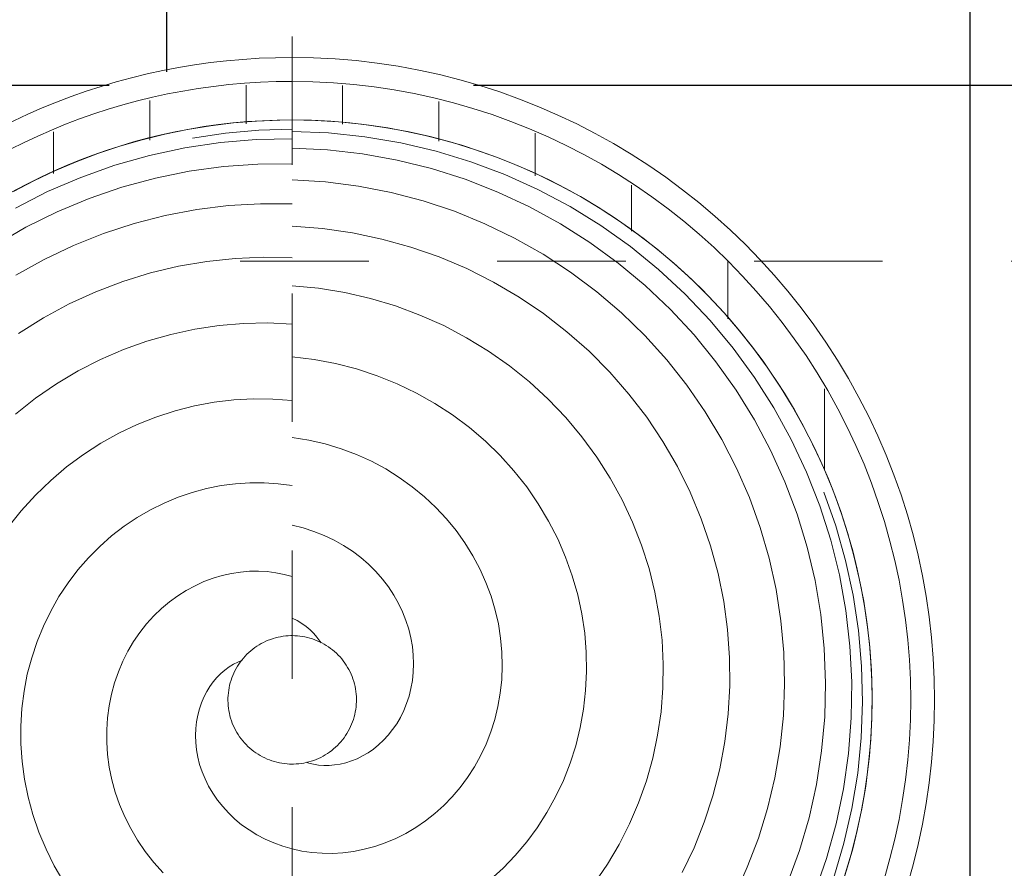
# Model space of a CAD drawing. Header units: metres. Extents: x -31 to 96, y -24 to 31.
# Tile 53 of 155: x -14.369 to -13.603, y 0.131 to 0.791. Entities that reach past the tile are written whole.
import ezdxf

# ---------------------------------------------------------------- set-up
doc = ezdxf.new("R2010")
doc.units = ezdxf.units.M
doc.linetypes.add('Oculta', pattern=[0.007144, 0.004763, -0.002381])
for name, color, linetype, lineweight in [('A-CLNG-PATT', 13, 'Continuous', 18), ('A-DETL-HDLN', 90, 'Oculta', 18), ('E-LITE-EQPM', 33, 'Continuous', 18)]:
    doc.layers.add(name, color=color, linetype=linetype, lineweight=lineweight)
pattern_1 = [(0, (-0.259, -14.157), (0, 0.075), [])]

# ---------------------------------------------------------------- blocks, each defined once
blk = doc.blocks.new('FP_26-PLANTA DE TETO - LUMINOTÉCNICO')
at = {"layer": 'E-LITE-EQPM'}
for p, q in [((-0.11284, 0), (-0.11446, -0.00756)), ((0.06494, -0.00388), (0.06694, 0)), ((0.137, -0.00859), (0.13912, 0)), ((0.2054, -0.01298), (0.20754, 0)), ((0.26818, -0.01701), (0.27028, 0)), ((0.3236, -0.02057), (0.32559, 0)), ((0.37009, -0.02355), (0.37193, 0)), ((0.40635, -0.02588), (0.40798, 0)), ((0.43138, -0.02749), (0.43276, 0)), ((0.44448, -0.02833), (0.44556, 0)), ((-0.11446, -0.00756), (-0.11558, -0.01532)), ((0.06027, -0.01088), (0.06271, -0.00751)), ((0.06271, -0.00751), (0.06494, -0.00388)), ((-0.11558, -0.01532), (-0.11619, -0.02326)), ((-0.04599, -0.01291), (-0.04689, -0.01664)), ((-0.04529, -0.01076), (-0.04599, -0.01291)), ((0.05488, -0.01678), (0.05765, -0.01397)), ((0.05765, -0.01397), (0.06027, -0.01088)), ((0.13434, -0.01691), (0.137, -0.00859)), ((0.20244, -0.02569), (0.2054, -0.01298)), ((-0.0475, -0.02054), (-0.04781, -0.02458)), ((-0.04689, -0.01664), (-0.0475, -0.02054)), ((0.04751, -0.02242), (0.04896, -0.02152)), ((0.04896, -0.02152), (0.05197, -0.0193)), ((0.05197, -0.0193), (0.05488, -0.01678)), ((0.13117, -0.02492), (0.13434, -0.01691)), ((0.26501, -0.03375), (0.26818, -0.01701)), ((0.32029, -0.04088), (0.3236, -0.02057)), ((-0.11619, -0.02326), (-0.11625, -0.03133)), ((-0.04781, -0.02458), (-0.0478, -0.02874)), ((-0.0478, -0.02874), (-0.04746, -0.033)), ((0.12752, -0.03259), (0.13117, -0.02492)), ((0.19869, -0.03807), (0.20244, -0.02569)), ((0.36674, -0.04687), (0.37009, -0.02355)), ((0.40306, -0.05155), (0.40635, -0.02588)), ((0.42824, -0.0548), (0.43138, -0.02749)), ((0.44157, -0.05652), (0.44448, -0.02833)), ((-0.11625, -0.03133), (-0.11576, -0.03951)), ((-0.04746, -0.033), (-0.04678, -0.03732)), ((-0.04678, -0.03732), (-0.04575, -0.04169)), ((0.12342, -0.03991), (0.12752, -0.03259)), ((0.19417, -0.05007), (0.19869, -0.03807)), ((0.26078, -0.05016), (0.26501, -0.03375)), ((-0.11576, -0.03951), (-0.11471, -0.04775)), ((-0.04575, -0.04169), (-0.04435, -0.04608)), ((0.1189, -0.04683), (0.12342, -0.03991)), ((0.3157, -0.06085), (0.32029, -0.04088)), ((-0.11471, -0.04775), (-0.11308, -0.05601)), ((-0.04435, -0.04608), (-0.04259, -0.05045)), ((-0.04259, -0.05045), (-0.04045, -0.05477)), ((0.10872, -0.05941), (0.11398, -0.05334)), ((0.11398, -0.05334), (0.1189, -0.04683)), ((0.18893, -0.06166), (0.19417, -0.05007)), ((0.25552, -0.06616), (0.26078, -0.05016)), ((0.36191, -0.06985), (0.36674, -0.04687)), ((0.39814, -0.07691), (0.40306, -0.05155)), ((-0.11308, -0.05601), (-0.11086, -0.06425)), ((-0.04045, -0.05477), (-0.03795, -0.05903)), ((-0.03795, -0.05903), (-0.03507, -0.06318)), ((0.10313, -0.06503), (0.10872, -0.05941)), ((0.30985, -0.0804), (0.3157, -0.06085)), ((0.42335, -0.08182), (0.42824, -0.0548)), ((0.43686, -0.08445), (0.44157, -0.05652)), ((-0.11086, -0.06425), (-0.10806, -0.07244)), ((-0.03507, -0.06318), (-0.03183, -0.06719)), ((-0.03183, -0.06719), (-0.02822, -0.07104)), ((0.09726, -0.07018), (0.10313, -0.06503)), ((0.18298, -0.07277), (0.18893, -0.06166)), ((0.24927, -0.08169), (0.25552, -0.06616)), ((-0.10806, -0.07244), (-0.10467, -0.08053)), ((-0.02822, -0.07104), (-0.02426, -0.0747)), ((-0.02426, -0.0747), (-0.01996, -0.07813)), ((0.08483, -0.07903), (0.09115, -0.07485)), ((0.09115, -0.07485), (0.09726, -0.07018)), ((0.17638, -0.08338), (0.18298, -0.07277)), ((0.35563, -0.09241), (0.36191, -0.06985)), ((-0.10467, -0.08053), (-0.10069, -0.08847)), ((-0.01996, -0.07813), (-0.01533, -0.08131)), ((-0.01533, -0.08131), (-0.01039, -0.08421)), ((-0.01039, -0.08421), (-0.00514, -0.0868)), ((0.07172, -0.08588), (0.07834, -0.08271)), ((0.07834, -0.08271), (0.08483, -0.07903)), ((0.16916, -0.09345), (0.17638, -0.08338)), ((0.24207, -0.0967), (0.24927, -0.08169)), ((0.30277, -0.09946), (0.30985, -0.0804)), ((0.3916, -0.10184), (0.39814, -0.07691)), ((0.41674, -0.10844), (0.42335, -0.08182)), ((-0.10069, -0.08847), (-0.09613, -0.09623)), ((-0.00514, -0.0868), (0.00037, -0.08905)), ((0.00037, -0.08905), (0.00615, -0.09095)), ((0.00615, -0.09095), (0.01215, -0.09246)), ((0.05143, -0.0924), (0.05823, -0.09073)), ((0.05823, -0.09073), (0.065, -0.08856)), ((0.065, -0.08856), (0.07172, -0.08588)), ((0.43036, -0.11201), (0.43686, -0.08445)), ((-0.09613, -0.09623), (-0.091, -0.10376)), ((0.01215, -0.09246), (0.01836, -0.09357)), ((0.01836, -0.09357), (0.02474, -0.09425)), ((0.02474, -0.09425), (0.03127, -0.09449)), ((0.03127, -0.09449), (0.03792, -0.09427)), ((0.03792, -0.09427), (0.04465, -0.09357)), ((0.04465, -0.09357), (0.05143, -0.0924)), ((0.16136, -0.10293), (0.16916, -0.09345)), ((0.23396, -0.11112), (0.24207, -0.0967)), ((0.29452, -0.11793), (0.30277, -0.09946)), ((0.34793, -0.11445), (0.35563, -0.09241)), ((-0.091, -0.10376), (-0.0853, -0.11102)), ((0.15303, -0.1118), (0.16136, -0.10293)), ((0.38349, -0.12625), (0.3916, -0.10184)), ((-0.0853, -0.11102), (-0.07906, -0.11796)), ((0.14422, -0.12003), (0.15303, -0.1118)), ((0.22499, -0.12489), (0.23396, -0.11112)), ((0.33886, -0.13588), (0.34793, -0.11445)), ((0.40844, -0.13454), (0.41674, -0.10844)), ((0.4221, -0.13908), (0.43036, -0.11201)), ((-0.07906, -0.11796), (-0.07228, -0.12456)), ((0.13498, -0.12759), (0.14422, -0.12003)), ((0.28513, -0.13576), (0.29452, -0.11793)), ((-0.07228, -0.12456), (-0.06499, -0.13076)), ((0.12535, -0.13446), (0.13498, -0.12759)), ((0.2152, -0.13798), (0.22499, -0.12489)), ((0.37384, -0.15004), (0.38349, -0.12625)), ((-0.06499, -0.13076), (-0.05721, -0.13653)), ((-0.05721, -0.13653), (-0.04897, -0.14183)), ((0.11538, -0.14063), (0.12535, -0.13446)), ((0.27465, -0.15286), (0.28513, -0.13576)), ((0.32845, -0.15662), (0.33886, -0.13588)), ((0.39849, -0.16002), (0.40844, -0.13454)), ((-0.04897, -0.14183), (-0.04029, -0.14663)), ((0.10512, -0.14607), (0.11538, -0.14063)), ((0.20465, -0.15032), (0.2152, -0.13798)), ((0.41213, -0.16554), (0.4221, -0.13908)), ((-0.04029, -0.14663), (-0.03121, -0.15089)), ((-0.03121, -0.15089), (-0.02176, -0.15457)), ((0.08396, -0.15475), (0.09463, -0.15078)), ((0.09463, -0.15078), (0.10512, -0.14607)), ((0.19338, -0.16188), (0.20465, -0.15032)), ((0.26314, -0.16918), (0.27465, -0.15286)), ((0.3627, -0.17311), (0.37384, -0.15004)), ((-0.1368, -0.15419), (-0.1277, -0.16418)), ((-0.02176, -0.15457), (-0.01198, -0.15766)), ((-0.01198, -0.15766), (-0.00191, -0.16012)), ((-0.00191, -0.16012), (0.00842, -0.16192)), ((0.05137, -0.1622), (0.06228, -0.16046)), ((0.06228, -0.16046), (0.07316, -0.15798)), ((0.07316, -0.15798), (0.08396, -0.15475)), ((0.31676, -0.17658), (0.32845, -0.15662)), ((0.38694, -0.18478), (0.39849, -0.16002)), ((-0.1277, -0.16418), (-0.11789, -0.17363)), ((0.00842, -0.16192), (0.01896, -0.16305)), ((0.01896, -0.16305), (0.02966, -0.16348)), ((0.02966, -0.16348), (0.04048, -0.1632)), ((0.04048, -0.1632), (0.05137, -0.1622)), ((0.18147, -0.17262), (0.19338, -0.16188)), ((0.40048, -0.1913), (0.41213, -0.16554)), ((-0.11789, -0.17363), (-0.1074, -0.18249)), ((0.16896, -0.18249), (0.18147, -0.17262)), ((0.25065, -0.18466), (0.26314, -0.16918)), ((0.35013, -0.19537), (0.3627, -0.17311)), ((-0.1074, -0.18249), (-0.09626, -0.1907)), ((0.15592, -0.19147), (0.16896, -0.18249)), ((0.30385, -0.19568), (0.31676, -0.17658)), ((-0.09626, -0.1907), (-0.08452, -0.19823)), ((0.14242, -0.19953), (0.15592, -0.19147)), ((0.23725, -0.19923), (0.25065, -0.18466)), ((0.37383, -0.20872), (0.38694, -0.18478)), ((0.3872, -0.21625), (0.40048, -0.1913)), ((-0.08452, -0.19823), (-0.07222, -0.20503)), ((0.223, -0.21284), (0.23725, -0.19923)), ((0.28977, -0.21385), (0.30385, -0.19568)), ((0.33617, -0.21672), (0.35013, -0.19537)), ((-0.07222, -0.20503), (-0.05941, -0.21106)), ((0.11425, -0.21281), (0.1285, -0.20665)), ((0.1285, -0.20665), (0.14242, -0.19953)), ((-0.05941, -0.21106), (-0.04613, -0.21628)), ((0.09973, -0.218), (0.11425, -0.21281)), ((0.20797, -0.22544), (0.223, -0.21284)), ((0.2746, -0.23103), (0.28977, -0.21385)), ((0.35922, -0.23173), (0.37383, -0.20872)), ((-0.04613, -0.21628), (-0.03244, -0.22065)), ((-0.03244, -0.22065), (-0.01839, -0.22415)), ((0.07013, -0.22541), (0.085, -0.2222)), ((0.085, -0.2222), (0.09973, -0.218)), ((0.32091, -0.23709), (0.33617, -0.21672)), ((0.37235, -0.24027), (0.3872, -0.21625)), ((-0.01839, -0.22415), (-0.00404, -0.22674)), ((-0.00404, -0.22674), (0.01055, -0.2284)), ((0.01055, -0.2284), (0.02533, -0.22911)), ((0.02533, -0.22911), (0.04023, -0.22886)), ((0.04023, -0.22886), (0.05518, -0.22763)), ((0.05518, -0.22763), (0.07013, -0.22541)), ((0.19222, -0.23699), (0.20797, -0.22544)), ((-0.13944, -0.23535), (-0.12477, -0.24535)), ((0.17584, -0.24745), (0.19222, -0.23699)), ((0.25841, -0.24713), (0.2746, -0.23103)), ((0.3044, -0.25639), (0.32091, -0.23709)), ((0.34319, -0.25372), (0.35922, -0.23173)), ((0.35599, -0.26327), (0.37235, -0.24027)), ((-0.12477, -0.24535), (-0.1094, -0.25443)), ((0.15889, -0.25678), (0.17584, -0.24745)), ((0.24127, -0.26211), (0.25841, -0.24713)), ((-0.1094, -0.25443), (-0.09339, -0.26254)), ((0.14146, -0.26496), (0.15889, -0.25678)), ((0.28672, -0.27454), (0.3044, -0.25639)), ((0.32579, -0.2746), (0.34319, -0.25372)), ((-0.09339, -0.26254), (-0.07679, -0.26963)), ((0.12362, -0.27196), (0.14146, -0.26496)), ((0.22326, -0.27591), (0.24127, -0.26211)), ((0.3382, -0.28516), (0.35599, -0.26327)), ((-0.07679, -0.26963), (-0.05969, -0.27566)), ((-0.05969, -0.27566), (-0.04214, -0.28059)), ((0.10545, -0.27776), (0.12362, -0.27196)), ((0.26794, -0.29148), (0.28672, -0.27454)), ((0.30712, -0.2943), (0.32579, -0.2746)), ((-0.04214, -0.28059), (-0.02421, -0.2844)), ((0.06844, -0.28572), (0.08703, -0.28235)), ((0.08703, -0.28235), (0.10545, -0.27776)), ((0.20445, -0.28847), (0.22326, -0.27591)), ((-0.02421, -0.2844), (-0.00598, -0.28706)), ((-0.00598, -0.28706), (0.01248, -0.28853)), ((0.01248, -0.28853), (0.03109, -0.28881)), ((0.03109, -0.28881), (0.04977, -0.28787)), ((0.04977, -0.28787), (0.06844, -0.28572)), ((0.18494, -0.29975), (0.20445, -0.28847)), ((0.31904, -0.30585), (0.3382, -0.28516)), ((0.24816, -0.30714), (0.26794, -0.29148)), ((0.28724, -0.31272), (0.30712, -0.2943)), ((-0.13114, -0.30354), (-0.11186, -0.31273)), ((0.16481, -0.30972), (0.18494, -0.29975)), ((0.29861, -0.32525), (0.31904, -0.30585)), ((-0.11186, -0.31273), (-0.09195, -0.32069)), ((0.14415, -0.31834), (0.16481, -0.30972)), ((0.22746, -0.32145), (0.24816, -0.30714)), ((0.26624, -0.32981), (0.28724, -0.31272)), ((-0.09195, -0.32069), (-0.07149, -0.32736)), ((0.12305, -0.32559), (0.14415, -0.31834)), ((0.20593, -0.33438), (0.22746, -0.32145)), ((-0.07149, -0.32736), (-0.05056, -0.33273)), ((0.1016, -0.33143), (0.12305, -0.32559)), ((0.27699, -0.34328), (0.29861, -0.32525)), ((-0.05056, -0.33273), (-0.02926, -0.33674)), ((-0.02926, -0.33674), (-0.00765, -0.33938)), ((0.05802, -0.33887), (0.07989, -0.33586)), ((0.07989, -0.33586), (0.1016, -0.33143)), ((0.18366, -0.34586), (0.20593, -0.33438)), ((0.24422, -0.34548), (0.26624, -0.32981)), ((-0.14914, -0.3442), (-0.12712, -0.35421)), ((-0.00765, -0.33938), (0.01415, -0.34063)), ((0.01415, -0.34063), (0.03607, -0.34046)), ((0.03607, -0.34046), (0.05802, -0.33887)), ((0.25426, -0.35987), (0.27699, -0.34328)), ((0.16076, -0.35586), (0.18366, -0.34586)), ((0.22127, -0.35968), (0.24422, -0.34548)), ((-0.12712, -0.35421), (-0.10445, -0.36281)), ((0.13731, -0.36434), (0.16076, -0.35586)), ((0.19749, -0.37236), (0.22127, -0.35968)), ((0.23053, -0.37496), (0.25426, -0.35987)), ((-0.10445, -0.36281), (-0.08121, -0.36995)), ((0.11342, -0.37128), (0.13731, -0.36434)), ((-0.08121, -0.36995), (-0.05749, -0.37559)), ((0.0892, -0.37665), (0.11342, -0.37128)), ((0.17298, -0.38346), (0.19749, -0.37236)), ((0.2059, -0.38847), (0.23053, -0.37496)), ((-0.05749, -0.37559), (-0.0334, -0.3797)), ((-0.0334, -0.3797), (-0.00903, -0.38226)), ((-0.00903, -0.38226), (0.01552, -0.38324)), ((0.01552, -0.38324), (0.04014, -0.38263)), ((0.04014, -0.38263), (0.06473, -0.38043)), ((0.06473, -0.38043), (0.0892, -0.37665)), ((-0.13876, -0.38583), (-0.11395, -0.39483)), ((0.14784, -0.39294), (0.17298, -0.38346)), ((0.18046, -0.40037), (0.2059, -0.38847)), ((-0.11395, -0.39483), (-0.08858, -0.40223)), ((0.12218, -0.40078), (0.14784, -0.39294)), ((-0.08858, -0.40223), (-0.06273, -0.40799)), ((0.09611, -0.40694), (0.12218, -0.40078)), ((0.15433, -0.41059), (0.18046, -0.40037)), ((-0.14643, -0.40668), (-0.12019, -0.41584)), ((-0.06273, -0.40799), (-0.03652, -0.41208)), ((-0.03652, -0.41208), (-0.01006, -0.41448)), ((0.04318, -0.41414), (0.06974, -0.41139)), ((0.06974, -0.41139), (0.09611, -0.40694)), ((0.12762, -0.41911), (0.15433, -0.41059)), ((0.13858, -0.42298), (0.16482, -0.41368)), ((-0.13509, -0.42143), (-0.10844, -0.42935)), ((-0.12019, -0.41584), (-0.09338, -0.42329)), ((-0.01006, -0.41448), (0.01654, -0.41517)), ((0.01654, -0.41517), (0.04318, -0.41414)), ((0.10043, -0.42588), (0.12762, -0.41911)), ((-0.09338, -0.42329), (-0.06613, -0.42901)), ((-0.06613, -0.42901), (-0.03854, -0.43297)), ((0.07289, -0.43088), (0.10043, -0.42588)), ((0.11181, -0.43061), (0.13858, -0.42298)), ((-0.10844, -0.42935), (-0.08134, -0.43559)), ((-0.08134, -0.43559), (-0.0539, -0.44011)), ((-0.03854, -0.43297), (-0.01072, -0.43514)), ((-0.01072, -0.43514), (0.0172, -0.43552)), ((0.0172, -0.43552), (0.04511, -0.4341)), ((0.04511, -0.4341), (0.07289, -0.43088)), ((0.05711, -0.44074), (0.08462, -0.43654)), ((0.08462, -0.43654), (0.11181, -0.43061)), ((-0.0539, -0.44011), (-0.02622, -0.44289)), ((-0.02622, -0.44289), (0.00158, -0.44393)), ((0.00158, -0.44393), (0.02939, -0.44321)), ((0.02939, -0.44321), (0.05711, -0.44074))]:
    blk.add_line(p, q, dxfattribs=at)
at = {"layer": 'E-LITE-EQPM', "flags": 128}
blk.add_lwpolyline([(0.45458, 0), (0.45422, -0.01805), (0.45314, -0.03607), (0.45133, -0.05403), (0.44881, -0.07191), (0.44558, -0.08967), (0.44164, -0.10729), (0.437, -0.12473), (0.43167, -0.14198), (0.42565, -0.159), (0.41895, -0.17576), (0.41159, -0.19225), (0.40357, -0.20842), (0.39492, -0.22427), (0.38564, -0.23975), (0.37574, -0.25485), (0.36525, -0.26954), (0.35419, -0.28381), (0.34256, -0.29761), (0.33038, -0.31094), (0.31769, -0.32378), (0.30449, -0.33609), (0.29081, -0.34787), (0.27667, -0.35909), (0.26209, -0.36974), (0.24709, -0.3798), (0.23171, -0.38925), (0.21596, -0.39807), (0.19987, -0.40626), (0.18347, -0.4138), (0.16678, -0.42068), (0.14983, -0.42688), (0.13264, -0.4324), (0.11524, -0.43723), (0.09767, -0.44136), (0.07994, -0.44478), (0.0621, -0.44749), (0.04415, -0.44949), (0.02615, -0.45077), (0.0081, -0.45132), (-0.00995, -0.45116), (-0.02798, -0.45027), (-0.04596, -0.44866), (-0.06386, -0.44634), (-0.08166, -0.4433), (-0.09932, -0.43955), (-0.11681, -0.43509), (-0.13412, -0.42995)], dxfattribs=at)
blk = doc.blocks.new('FP_27-PLANTA DE TETO - LUMINOTÉCNICO')
at = {"layer": 'E-LITE-EQPM'}
for p, q in [((0.37112, 0.20719), (0.35759, 0.23066)), ((0.15032, 0.21087), (0.13733, 0.22121)), ((0.23793, 0.19981), (0.22565, 0.2154)), ((0.34602, 0.19306), (0.3337, 0.21511)), ((0.39879, 0.19032), (0.38605, 0.21539)), ((-0.05861, 0.20835), (-0.07241, 0.20554)), ((-0.04475, 0.21023), (-0.05861, 0.20835)), ((-0.03092, 0.2112), (-0.04475, 0.21023)), ((-0.01715, 0.21126), (-0.03092, 0.2112)), ((-0.00352, 0.21043), (-0.01715, 0.21126)), ((0.00992, 0.20873), (-0.00352, 0.21043)), ((0.02312, 0.20617), (0.00992, 0.20873)), ((0.16255, 0.19978), (0.15032, 0.21087)), ((0.3006, 0.19356), (0.28851, 0.21291)), ((0.3831, 0.18293), (0.37112, 0.20719)), ((-0.08611, 0.20181), (-0.09963, 0.19716)), ((-0.07241, 0.20554), (-0.08611, 0.20181)), ((0.03601, 0.20277), (0.02312, 0.20617)), ((0.04855, 0.19858), (0.03601, 0.20277)), ((0.17395, 0.18798), (0.16255, 0.19978)), ((0.24913, 0.18352), (0.23793, 0.19981)), ((-0.11292, 0.1916), (-0.12591, 0.18513)), ((-0.09963, 0.19716), (-0.11292, 0.1916)), ((0.06069, 0.19362), (0.04855, 0.19858)), ((0.07238, 0.18792), (0.06069, 0.19362)), ((0.31137, 0.17354), (0.3006, 0.19356)), ((0.35687, 0.17031), (0.34602, 0.19306)), ((-0.12591, 0.18513), (-0.13854, 0.17778)), ((0.08358, 0.18152), (0.07238, 0.18792)), ((0.1845, 0.17555), (0.17395, 0.18798)), ((0.40989, 0.16449), (0.39879, 0.19032)), ((0.09425, 0.17446), (0.08358, 0.18152)), ((0.25921, 0.16662), (0.24913, 0.18352)), ((0.39347, 0.15799), (0.3831, 0.18293)), ((0.10433, 0.16678), (0.09425, 0.17446)), ((0.19416, 0.16254), (0.1845, 0.17555)), ((0.3208, 0.15293), (0.31137, 0.17354)), ((0.36622, 0.14696), (0.35687, 0.17031)), ((0.11382, 0.15854), (0.10433, 0.16678)), ((0.2029, 0.14902), (0.19416, 0.16254)), ((0.26813, 0.14919), (0.25921, 0.16662)), ((0.4193, 0.13802), (0.40989, 0.16449)), ((0.12266, 0.14976), (0.11382, 0.15854)), ((0.4022, 0.13247), (0.39347, 0.15799)), ((0.13083, 0.14051), (0.12266, 0.14976)), ((0.21069, 0.13504), (0.2029, 0.14902)), ((0.27587, 0.1313), (0.26813, 0.14919)), ((0.32885, 0.13183), (0.3208, 0.15293)), ((0.37401, 0.12311), (0.36622, 0.14696)), ((-0.05892, 0.14039), (-0.06862, 0.13773)), ((-0.04917, 0.14238), (-0.05892, 0.14039)), ((-0.03942, 0.1437), (-0.04917, 0.14238)), ((-0.02972, 0.14436), (-0.03942, 0.1437)), ((-0.02011, 0.14437), (-0.02972, 0.14436)), ((-0.01064, 0.14375), (-0.02011, 0.14437)), ((-0.00134, 0.14251), (-0.01064, 0.14375)), ((0.00774, 0.14067), (-0.00134, 0.14251)), ((0.01657, 0.13827), (0.00774, 0.14067)), ((0.02511, 0.13531), (0.01657, 0.13827)), ((0.13831, 0.13082), (0.13083, 0.14051)), ((0.42697, 0.11102), (0.4193, 0.13802)), ((-0.08772, 0.13038), (-0.09701, 0.1257)), ((-0.07824, 0.13439), (-0.08772, 0.13038)), ((-0.06862, 0.13773), (-0.07824, 0.13439)), ((0.03332, 0.13183), (0.02511, 0.13531)), ((0.04118, 0.12787), (0.03332, 0.13183)), ((0.14508, 0.12076), (0.13831, 0.13082)), ((0.21752, 0.12068), (0.21069, 0.13504)), ((0.28241, 0.11303), (0.27587, 0.1313)), ((0.3355, 0.11032), (0.32885, 0.13183)), ((0.40926, 0.10647), (0.4022, 0.13247)), ((-0.09701, 0.1257), (-0.10607, 0.12035)), ((0.04866, 0.12344), (0.04118, 0.12787)), ((0.05572, 0.11858), (0.04866, 0.12344)), ((0.38025, 0.09887), (0.37401, 0.12311)), ((-0.10607, 0.12035), (-0.11485, 0.11436)), ((0.06235, 0.11333), (0.05572, 0.11858)), ((0.15112, 0.11037), (0.14508, 0.12076)), ((0.22335, 0.10601), (0.21752, 0.12068)), ((-0.12331, 0.10772), (-0.13138, 0.10047)), ((-0.11485, 0.11436), (-0.12331, 0.10772)), ((0.06853, 0.10773), (0.06235, 0.11333)), ((0.07424, 0.1018), (0.06853, 0.10773)), ((0.15641, 0.09971), (0.15112, 0.11037)), ((0.28772, 0.09446), (0.28241, 0.11303)), ((0.34072, 0.0885), (0.3355, 0.11032)), ((0.43289, 0.08361), (0.42697, 0.11102)), ((0.07945, 0.09558), (0.07424, 0.1018)), ((0.16094, 0.08882), (0.15641, 0.09971)), ((0.22819, 0.09108), (0.22335, 0.10601)), ((0.41462, 0.08012), (0.40926, 0.10647)), ((0.08417, 0.08912), (0.07945, 0.09558)), ((0.2918, 0.07567), (0.28772, 0.09446)), ((0.38489, 0.07433), (0.38025, 0.09887)), ((0.08837, 0.08246), (0.08417, 0.08912)), ((0.16471, 0.07777), (0.16094, 0.08882)), ((0.23202, 0.07596), (0.22819, 0.09108)), ((0.34452, 0.06647), (0.34072, 0.0885)), ((0.09206, 0.07562), (0.08837, 0.08246)), ((0.16772, 0.06659), (0.16471, 0.07777)), ((0.41827, 0.05351), (0.41462, 0.08012)), ((0.43704, 0.05589), (0.43289, 0.08361)), ((0.44431, 0.0518), (0.44054, 0.07747)), ((-0.0527, 0.07014), (-0.05835, 0.06781)), ((-0.04701, 0.07202), (-0.0527, 0.07014)), ((-0.04131, 0.07347), (-0.04701, 0.07202)), ((-0.03563, 0.07448), (-0.04131, 0.07347)), ((-0.03001, 0.07508), (-0.03563, 0.07448)), ((-0.02447, 0.07527), (-0.03001, 0.07508)), ((-0.01905, 0.07507), (-0.02447, 0.07527)), ((-0.01377, 0.07448), (-0.01905, 0.07507)), ((-0.00866, 0.07353), (-0.01377, 0.07448)), ((-0.00374, 0.07225), (-0.00866, 0.07353)), ((0.00096, 0.07063), (-0.00374, 0.07225)), ((0.00543, 0.06872), (0.00096, 0.07063)), ((0.09523, 0.06866), (0.09206, 0.07562)), ((0.23484, 0.06074), (0.23202, 0.07596)), ((0.29465, 0.05675), (0.2918, 0.07567)), ((0.38794, 0.0496), (0.38489, 0.07433)), ((-0.0694, 0.06183), (-0.07473, 0.05818)), ((-0.06393, 0.06504), (-0.0694, 0.06183)), ((-0.05835, 0.06781), (-0.06393, 0.06504)), ((0.00965, 0.06654), (0.00543, 0.06872)), ((0.01359, 0.0641), (0.00965, 0.06654)), ((0.01725, 0.06144), (0.01359, 0.0641)), ((0.02061, 0.05858), (0.01725, 0.06144)), ((0.09787, 0.0616), (0.09523, 0.06866)), ((0.09999, 0.05449), (0.09787, 0.0616)), ((0.16996, 0.05536), (0.16772, 0.06659)), ((0.34688, 0.04431), (0.34452, 0.06647)), ((-0.07988, 0.0541), (-0.08482, 0.04959)), ((-0.07473, 0.05818), (-0.07988, 0.0541)), ((0.02367, 0.05554), (0.02061, 0.05858)), ((0.02641, 0.05236), (0.02367, 0.05554)), ((0.10159, 0.04737), (0.09999, 0.05449)), ((0.17145, 0.04411), (0.16996, 0.05536)), ((0.23666, 0.04546), (0.23484, 0.06074)), ((0.29625, 0.03778), (0.29465, 0.05675)), ((0.43938, 0.02798), (0.43704, 0.05589)), ((-0.08482, 0.04959), (-0.08951, 0.04466)), ((0.02883, 0.04907), (0.02641, 0.05236)), ((0.03092, 0.04569), (0.02883, 0.04907)), ((0.10268, 0.04026), (0.10159, 0.04737)), ((0.38938, 0.02479), (0.38794, 0.0496)), ((0.42019, 0.02677), (0.41827, 0.05351)), ((0.44657, 0.02594), (0.44431, 0.0518)), ((-0.09393, 0.03933), (-0.09803, 0.03362)), ((-0.08951, 0.04466), (-0.09393, 0.03933)), ((0.03269, 0.04224), (0.03092, 0.04569)), ((0.03414, 0.03876), (0.03269, 0.04224)), ((0.10328, 0.03322), (0.10268, 0.04026)), ((0.17218, 0.0329), (0.17145, 0.04411)), ((0.23746, 0.0302), (0.23666, 0.04546)), ((0.3478, 0.02212), (0.34688, 0.04431)), ((-0.09803, 0.03362), (-0.10179, 0.02754)), ((0.10338, 0.02626), (0.10328, 0.03322)), ((0.17216, 0.02178), (0.17218, 0.0329)), ((0.29662, 0.01884), (0.29625, 0.03778)), ((-0.10179, 0.02754), (-0.10518, 0.02111)), ((0.10301, 0.01943), (0.10338, 0.02626)), ((0.23728, 0.01503), (0.23746, 0.0302)), ((0.38922, 0), (0.38938, 0.02479)), ((0.42039, 0), (0.42019, 0.02677)), ((0.43993, 0), (0.43938, 0.02798)), ((0.4473, 0), (0.44657, 0.02594)), ((-0.10518, 0.02111), (-0.10817, 0.01436)), ((0.10218, 0.01276), (0.10301, 0.01943)), ((0.17143, 0.0108), (0.17216, 0.02178)), ((0.29577, 0), (0.29662, 0.01884)), ((0.34729, 0), (0.3478, 0.02212)), ((-0.10817, 0.01436), (-0.11073, 0.00732)), ((0.10091, 0.00627), (0.10218, 0.01276)), ((0.16998, 0), (0.17143, 0.0108)), ((0.23611, 0), (0.23728, 0.01503)), ((-0.11073, 0.00732), (-0.11284, 0)), ((0.09922, 0), (0.10091, 0.00627))]:
    blk.add_line(p, q, dxfattribs=at)
at = {"layer": 'E-LITE-EQPM', "flags": 128}
blk.add_lwpolyline([(0.39898, 0.21702), (0.40734, 0.20102), (0.41506, 0.1847), (0.42211, 0.16808), (0.4285, 0.1512), (0.43421, 0.13407), (0.43922, 0.11673), (0.44354, 0.0992), (0.44716, 0.08151), (0.45006, 0.06369), (0.45225, 0.04577), (0.45372, 0.02778), (0.45447, 0.00975), (0.45458, 0)], dxfattribs=at)
blk = doc.blocks.new('PENDENTE-BACIA-SALAS_0002 - 600 diameter-2097678-PLANTA DE TETO - LUMINOTÉCNICO')
at = {"layer": 'E-LITE-EQPM'}
h = blk.add_hatch(dxfattribs=at)
h.set_pattern_fill('FP_10', color=256, style=0, pattern_type=2)
h.set_pattern_definition(pattern_1)
h.paths.add_polyline_path([(-0.47812, 0), (-0.44812, 0), (-0.44196, 0.07429), (-0.4227, 0.14875), (-0.3917, 0.21791), (-0.35295, 0.27722), (-0.30246, 0.33207), (-0.24364, 0.37785), (-0.17808, 0.41333), (-0.10649, 0.43772), (-0.0318, 0.44981), (0.04506, 0.44905), (0.11403, 0.43754), (0.18863, 0.41112), (0.25009, 0.37785), (0.30892, 0.33207), (0.35941, 0.27722), (0.40018, 0.21482), (0.43023, 0.14613), (0.44879, 0.06981), (0.45458, 0), (0.48458, 0), (0.47865, 0.0753), (0.45899, 0.15364), (0.42935, 0.22305), (0.38921, 0.28696), (0.33956, 0.34381), (0.28164, 0.39219), (0.21686, 0.43091), (0.14682, 0.45903), (0.07832, 0.47544), (0.00323, 0.48135), (-0.07499, 0.47472), (-0.14552, 0.45779), (-0.2153, 0.42889), (-0.28362, 0.38608), (-0.33884, 0.33837), (-0.38668, 0.28214), (-0.42719, 0.21482), (-0.45488, 0.14742), (-0.47263, 0.06981), (-0.47434, 0.04802)], flags=0)
h = blk.add_hatch(dxfattribs=at)
h.set_pattern_fill('FP_10', color=256, style=0, pattern_type=2)
h.set_pattern_definition(pattern_1)
h.paths.add_polyline_path([(-0.47812, 0), (-0.47219, -0.0753), (-0.45253, -0.15364), (-0.42289, -0.22305), (-0.38275, -0.28696), (-0.33311, -0.34381), (-0.27518, -0.39219), (-0.2104, -0.43091), (-0.14036, -0.45903), (-0.07186, -0.47544), (0.00323, -0.48135), (0.08145, -0.47472), (0.15197, -0.45779), (0.22558, -0.42654), (0.29008, -0.38608), (0.34441, -0.33941), (0.39314, -0.28214), (0.43365, -0.21482), (0.46134, -0.14742), (0.47908, -0.06981), (0.48458, 0), (0.45458, 0), (0.44842, -0.07429), (0.42916, -0.14875), (0.39816, -0.21791), (0.35941, -0.27722), (0.30892, -0.33207), (0.25009, -0.37785), (0.18453, -0.41333), (0.11295, -0.43772), (0.03534, -0.44981), (-0.0386, -0.44905), (-0.10757, -0.43754), (-0.18217, -0.41112), (-0.24364, -0.37785), (-0.3033, -0.33115), (-0.35532, -0.2736), (-0.39372, -0.21482), (-0.42377, -0.14613), (-0.44234, -0.06981), (-0.44812, 0), (-0.47219, 0)], flags=0)
at = {"layer": 'E-LITE-EQPM', "flags": 128}
for points in [[(-0.04677, 0), (-0.04673, 0.002), (-0.04661, 0.004), (-0.04641, 0.00599), (-0.04613, 0.00797), (-0.04577, 0.00993), (-0.04534, 0.01189), (-0.04482, 0.01382), (-0.04423, 0.01573), (-0.04357, 0.01761), (-0.04282, 0.01947), (-0.04201, 0.0213), (-0.04112, 0.02309), (-0.04016, 0.02484), (-0.03913, 0.02656), (-0.03804, 0.02823), (-0.03688, 0.02986), (-0.03565, 0.03144), (-0.03436, 0.03297), (-0.03301, 0.03445), (-0.03161, 0.03587), (-0.03014, 0.03723), (-0.02863, 0.03854), (-0.02706, 0.03978), (-0.02545, 0.04096), (-0.02379, 0.04207), (-0.02208, 0.04312), (-0.02034, 0.0441), (-0.01855, 0.04501), (-0.01674, 0.04584), (-0.01489, 0.0466), (-0.01301, 0.04729), (-0.01111, 0.0479), (-0.00918, 0.04844), (-0.00723, 0.04889), (-0.00527, 0.04927), (-0.00329, 0.04957), (-0.0013, 0.04979), (0.00069, 0.04994), (0.00269, 0.05), (0.00469, 0.04998), (0.00669, 0.04988), (0.00868, 0.0497), (0.01066, 0.04944), (0.01263, 0.04911), (0.01459, 0.04869), (0.01653, 0.0482), (0.01844, 0.04763), (0.02034, 0.04698), (0.0222, 0.04626), (0.02404, 0.04546), (0.02584, 0.0446), (0.0276, 0.04366), (0.02933, 0.04265), (0.03101, 0.04157), (0.03265, 0.04042), (0.03425, 0.03922), (0.03579, 0.03794), (0.03728, 0.03661), (0.03872, 0.03522), (0.0401, 0.03377), (0.04142, 0.03227), (0.04268, 0.03072), (0.04388, 0.02912), (0.04501, 0.02747), (0.04607, 0.02578), (0.04707, 0.02404), (0.048, 0.02227), (0.04885, 0.02046), (0.04963, 0.01862), (0.05034, 0.01675), (0.05097, 0.01485), (0.05153, 0.01293), (0.05201, 0.01099), (0.05241, 0.00903), (0.05273, 0.00706), (0.05297, 0.00507), (0.05313, 0.00308), (0.05322, 0.00108), (0.05323, 0)], [(0.05323, 0), (0.05319, -0.002), (0.05307, -0.004), (0.05287, -0.00599), (0.05259, -0.00797), (0.05223, -0.00993), (0.0518, -0.01189), (0.05128, -0.01382), (0.05069, -0.01573), (0.05002, -0.01761), (0.04928, -0.01947), (0.04847, -0.0213), (0.04758, -0.02309), (0.04662, -0.02484), (0.04559, -0.02656), (0.0445, -0.02823), (0.04333, -0.02986), (0.04211, -0.03144), (0.04082, -0.03297), (0.03947, -0.03445), (0.03806, -0.03587), (0.0366, -0.03723), (0.03509, -0.03854), (0.03352, -0.03978), (0.03191, -0.04096), (0.03024, -0.04207), (0.02854, -0.04312), (0.0268, -0.0441), (0.02501, -0.04501), (0.0232, -0.04584), (0.02135, -0.0466), (0.01947, -0.04729), (0.01756, -0.0479), (0.01564, -0.04844), (0.01369, -0.04889), (0.01173, -0.04927), (0.00975, -0.04957), (0.00776, -0.04979), (0.00577, -0.04994), (0.00377, -0.05), (0.00177, -0.04998), (-0.00023, -0.04988), (-0.00222, -0.0497), (-0.0042, -0.04944), (-0.00617, -0.04911), (-0.00813, -0.04869), (-0.01007, -0.0482), (-0.01199, -0.04763), (-0.01388, -0.04698), (-0.01574, -0.04626), (-0.01758, -0.04546), (-0.01938, -0.0446), (-0.02114, -0.04366), (-0.02287, -0.04265), (-0.02456, -0.04157), (-0.0262, -0.04042), (-0.02779, -0.03922), (-0.02933, -0.03794), (-0.03082, -0.03661), (-0.03226, -0.03522), (-0.03364, -0.03377), (-0.03496, -0.03227), (-0.03622, -0.03072), (-0.03742, -0.02912), (-0.03855, -0.02747), (-0.03962, -0.02578), (-0.04061, -0.02404), (-0.04154, -0.02227), (-0.04239, -0.02046), (-0.04317, -0.01862), (-0.04388, -0.01675), (-0.04451, -0.01485), (-0.04507, -0.01293), (-0.04555, -0.01099), (-0.04595, -0.00903), (-0.04627, -0.00706), (-0.04651, -0.00507), (-0.04668, -0.00308), (-0.04676, -0.00108), (-0.04677, 0)]]:
    blk.add_lwpolyline(points, dxfattribs=at)
at = {"layer": 'E-LITE-EQPM'}
for radius, start, end in [(0.5, 0, 180), (0.48135, 0, 180), (0.45135, 0, 180), (0.5, 180, 0), (0.48135, 180, 0), (0.45135, 180, 0)]:
    blk.add_arc((0.00323, 0), radius, start, end, dxfattribs=at)
for name in ['FP_27-PLANTA DE TETO - LUMINOTÉCNICO', 'FP_26-PLANTA DE TETO - LUMINOTÉCNICO']:
    blk.add_blockref(name, (0, 0), dxfattribs=at)

msp = doc.modelspace()

# ---------------------------------------------------------------- hatches: boundary and pattern name
at = {"layer": 'A-CLNG-PATT', "lineweight": 25}
h = msp.add_hatch(dxfattribs=at)
h.set_pattern_fill('FP_9', color=256, style=0, pattern_type=2)
h.set_pattern_definition([(180, (5.745, 0.74), (8e-17, 0.625), []), (90, (5.745, 0.74), (0.625, -4e-17), [])])
h.paths.add_polyline_path([(-15.5046, -0.50073), (-11.1296, -0.50073), (-11.1296, 3.86541), (-7.99889, 3.86541), (-7.99889, 4.46001), (-7.38929, 4.46001), (-7.38929, 3.86541), (-7.3796, 3.86541), (-7.3796, 28.24041), (-17.3796, 28.24041), (-17.3796, 3.86541), (-15.5046, 3.86541), (-15.5046, 0.1802)], flags=0)
h.paths.add_polyline_path([(-14.15713, -0.23794), (-14.23535, -0.23179), (-14.31472, -0.2122), (-14.38413, -0.18345), (-14.45102, -0.14245), (-14.51393, -0.0877), (-14.56164, -0.03184), (-14.60263, 0.03506), (-14.63266, 0.10755), (-14.65122, 0.18697), (-14.65713, 0.26205), (-14.65098, 0.34027), (-14.63056, 0.42163), (-14.60263, 0.48905), (-14.55902, 0.55902), (-14.51068, 0.61561), (-14.45102, 0.66656), (-14.38413, 0.70756), (-14.30859, 0.73831), (-14.23142, 0.75621), (-14.15713, 0.76205), (-14.07892, 0.7559), (-13.99955, 0.73631), (-13.93014, 0.70756), (-13.86324, 0.66656), (-13.80358, 0.61561), (-13.75262, 0.55595), (-13.70971, 0.4844), (-13.68161, 0.41656), (-13.66304, 0.33714), (-13.65739, 0.25881), (-13.66416, 0.1802), (-13.68161, 0.10755), (-13.71163, 0.03506), (-13.75525, -0.03491), (-13.80358, -0.0915), (-13.86736, -0.14498), (-13.93014, -0.18345), (-14.00262, -0.21347), (-14.08284, -0.2321), (-14.10911, -0.23416)], flags=0)
h.paths.add_polyline_path([(-13.20526, 0.3784), (-13.33549, 0.3784), (-13.33549, 0.5384), (-13.17549, 0.5384), (-13.17549, 0.3784), (-13.18987, 0.3784)], flags=0)
h.paths.add_polyline_path([(-15.127, 0.3784), (-15.13878, 0.3784), (-15.13878, 0.5384), (-14.97878, 0.5384), (-14.97878, 0.3784), (-15.11719, 0.3784)], flags=0)
h.paths.add_polyline_path([(-14.15713, 1.11206), (-14.23535, 1.11821), (-14.31511, 1.13797), (-14.38413, 1.16655), (-14.45102, 1.20755), (-14.51068, 1.2585), (-14.56164, 1.31816), (-14.60263, 1.38506), (-14.63266, 1.45755), (-14.65122, 1.53697), (-14.65713, 1.61205), (-14.65098, 1.69027), (-14.63266, 1.76656), (-14.60263, 1.83905), (-14.55902, 1.90902), (-14.51068, 1.96561), (-14.45102, 2.01656), (-14.38413, 2.05756), (-14.30859, 2.08831), (-14.23142, 2.10621), (-14.15713, 2.11205), (-14.07892, 2.1059), (-13.99955, 2.08631), (-13.93014, 2.05756), (-13.86324, 2.01656), (-13.80358, 1.96561), (-13.75262, 1.90595), (-13.71163, 1.83905), (-13.68161, 1.76656), (-13.66304, 1.68714), (-13.65713, 1.61205), (-13.66404, 1.53071), (-13.68161, 1.45755), (-13.71163, 1.38506), (-13.75525, 1.31509), (-13.80358, 1.2585), (-13.86736, 1.20502), (-13.93014, 1.16655), (-14.00262, 1.13653), (-14.08284, 1.1179), (-14.10911, 1.11584)], flags=0)
h.paths.add_polyline_path([(-14.98098, 1.6234), (-15.13878, 1.6234), (-15.13878, 1.7834), (-14.97878, 1.7834), (-14.97878, 1.6234)], flags=0)
h.paths.add_polyline_path([(-13.30014, 1.6234), (-13.33549, 1.6234), (-13.33549, 1.7834), (-13.17549, 1.7834), (-13.17549, 1.6234), (-13.29226, 1.6234)], flags=0)
h.paths.add_polyline_path([(-14.15713, 2.46475), (-14.23535, 2.47091), (-14.31472, 2.4905), (-14.38413, 2.51925), (-14.45102, 2.56025), (-14.51068, 2.6112), (-14.56164, 2.67086), (-14.60263, 2.73776), (-14.63266, 2.81025), (-14.65122, 2.88967), (-14.65713, 2.96475), (-14.65098, 3.04297), (-14.63266, 3.11926), (-14.60263, 3.19175), (-14.55902, 3.26172), (-14.51068, 3.31831), (-14.45102, 3.36926), (-14.38413, 3.41026), (-14.30859, 3.44101), (-14.23142, 3.45891), (-14.15713, 3.46475), (-14.07892, 3.4586), (-13.99955, 3.43901), (-13.93014, 3.41026), (-13.86324, 3.36926), (-13.80358, 3.31831), (-13.75262, 3.25865), (-13.71163, 3.19175), (-13.68161, 3.11926), (-13.66304, 3.03984), (-13.65713, 2.96475), (-13.66404, 2.88341), (-13.68161, 2.81025), (-13.71163, 2.73776), (-13.75525, 2.66779), (-13.80358, 2.6112), (-13.86736, 2.55772), (-13.93014, 2.51925), (-14.00262, 2.48923), (-14.08284, 2.4706), (-14.10911, 2.46853)], flags=0)
h.paths.add_polyline_path([(-14.98878, 2.8684), (-15.13878, 2.8684), (-15.13814, 3.0284), (-14.97878, 3.0284), (-14.97878, 2.8684), (-14.98098, 2.8684)], flags=0)
h.paths.add_polyline_path([(-13.29186, 2.8684), (-13.33549, 2.8684), (-13.33549, 3.0284), (-13.17549, 3.0284), (-13.17549, 2.8684), (-13.28149, 2.8684)], flags=0)
h.paths.add_polyline_path([(-16.7546, 3.86581), (-17.3642, 3.86581), (-17.3642, 4.47541), (-16.7546, 4.47541)], flags=0)
h.paths.add_polyline_path([(-14.2496, 3.86612), (-14.2496, 4.47572), (-13.64, 4.47572), (-13.64, 3.86612), (-13.66404, 3.86612)], flags=0)
h.paths.add_polyline_path([(-11.1296, 3.88612), (-11.1296, 4.49572), (-10.52, 4.49572), (-10.52, 3.88612), (-11.10959, 3.88612)], flags=0)
h.paths.add_polyline_path([(-11.2894, 4.76009), (-11.43655, 4.76009), (-11.43655, 4.94009), (-11.3794, 4.94009), (-11.3794, 5.0374), (-11.2894, 5.0374), (-11.2894, 4.94009), (-11.23655, 4.94009), (-11.23655, 4.76009), (-11.2833, 4.76009)], flags=0)
h.paths.add_polyline_path([(-11.3794, 4.80955), (-11.2833, 4.80955), (-11.2833, 4.89955), (-11.3833, 4.89955), (-11.3833, 4.80955)], flags=0)
h.paths.add_polyline_path([(-11.2833, 5.04041), (-11.58727, 5.04041), (-11.58727, 5.52041), (-11.54789, 5.52041), (-11.54789, 5.52475), (-11.06789, 5.52475), (-11.06789, 5.04475), (-11.07727, 5.04475), (-11.07727, 5.04041), (-11.23655, 5.04041)], flags=0)
h.paths.add_polyline_path([(-14.15713, 5.32857), (-14.23535, 5.33472), (-14.31472, 5.35431), (-14.38413, 5.38306), (-14.45102, 5.42406), (-14.51068, 5.47501), (-14.56164, 5.53467), (-14.60263, 5.60157), (-14.63266, 5.67406), (-14.65122, 5.75348), (-14.65713, 5.82857), (-14.65098, 5.90678), (-14.63266, 5.98307), (-14.60263, 6.05556), (-14.55902, 6.12553), (-14.51068, 6.18212), (-14.4469, 6.2356), (-14.38413, 6.27407), (-14.31164, 6.30409), (-14.23142, 6.32272), (-14.15713, 6.32856), (-14.07892, 6.32241), (-13.99915, 6.30265), (-13.93014, 6.27407), (-13.86324, 6.23307), (-13.80358, 6.18212), (-13.75262, 6.12246), (-13.71163, 6.05556), (-13.68161, 5.98307), (-13.66304, 5.90365), (-13.65713, 5.82857), (-13.66404, 5.74722), (-13.68161, 5.67406), (-13.71163, 5.60157), (-13.75525, 5.5316), (-13.80358, 5.47501), (-13.86324, 5.42406), (-13.93014, 5.38306), (-14.00262, 5.35304), (-14.08204, 5.33448), (-14.10302, 5.33283)], flags=0)
h.paths.add_polyline_path([(-14.98098, 5.3584), (-15.13878, 5.3584), (-15.13878, 5.5184), (-14.97878, 5.5184), (-14.97878, 5.3584)], flags=0)
h.paths.add_polyline_path([(-13.20526, 5.3584), (-13.33549, 5.3584), (-13.33549, 5.5184), (-13.17549, 5.5184), (-13.17549, 5.3584), (-13.2048, 5.3584)], flags=0)
h.paths.add_polyline_path([(-11.30293, 5.53541), (-11.39293, 5.53541), (-11.39293, 5.63272), (-11.45008, 5.63272), (-11.45008, 5.81272), (-11.25008, 5.81272), (-11.25008, 5.63272), (-11.30293, 5.63272), (-11.30293, 5.57236)], flags=0)
h.paths.add_polyline_path([(-11.30293, 5.67326), (-11.29683, 5.67326), (-11.29683, 5.76326), (-11.39683, 5.76326), (-11.39683, 5.67326), (-11.39293, 5.67326)], flags=0)
h.paths.add_polyline_path([(-15.0247, 6.60935), (-15.14157, 6.60935), (-15.14157, 6.76935), (-14.98157, 6.76935), (-14.98157, 6.60935), (-15.02201, 6.60935)], flags=0)
h.paths.add_polyline_path([(-13.29842, 6.60935), (-13.34157, 6.60935), (-13.34157, 6.76935), (-13.18157, 6.76935), (-13.18157, 6.60935), (-13.29834, 6.60935)], flags=0)
h.paths.add_polyline_path([(-14.15713, 6.68127), (-14.23535, 6.68742), (-14.31472, 6.70701), (-14.38413, 6.73576), (-14.45102, 6.77676), (-14.51068, 6.82771), (-14.56164, 6.88737), (-14.60263, 6.95427), (-14.63266, 7.02676), (-14.65122, 7.10618), (-14.65713, 7.18127), (-14.65098, 7.25948), (-14.63266, 7.33577), (-14.60263, 7.40826), (-14.55902, 7.47823), (-14.51068, 7.53482), (-14.4469, 7.5883), (-14.38413, 7.62677), (-14.31164, 7.65679), (-14.2496, 7.67169), (-14.2496, 8.03814), (-14.31472, 8.05431), (-14.38413, 8.08306), (-14.45102, 8.12406), (-14.51068, 8.17501), (-14.56164, 8.23467), (-14.60263, 8.30157), (-14.63266, 8.37406), (-14.65122, 8.45348), (-14.65713, 8.52857), (-14.65098, 8.60678), (-14.63176, 8.68525), (-14.60263, 8.75556), (-14.55902, 8.82553), (-14.51068, 8.88212), (-14.4469, 8.9356), (-14.38413, 8.97407), (-14.31164, 9.00409), (-14.23142, 9.02272), (-14.15713, 9.02856), (-14.07892, 9.02241), (-13.99915, 9.00265), (-13.93014, 8.97407), (-13.86324, 8.93307), (-13.80358, 8.88212), (-13.75262, 8.82246), (-13.71163, 8.75556), (-13.68161, 8.68307), (-13.66304, 8.60365), (-13.65713, 8.52857), (-13.66404, 8.44722), (-13.68161, 8.37406), (-13.71163, 8.30157), (-13.75198, 8.23572), (-13.64, 8.23572), (-13.64, 7.62612), (-13.92908, 7.62612), (-13.86324, 7.58577), (-13.80358, 7.53482), (-13.75262, 7.47516), (-13.71163, 7.40826), (-13.68161, 7.33577), (-13.66304, 7.25635), (-13.65713, 7.18127), (-13.66404, 7.09992), (-13.68161, 7.02676), (-13.71163, 6.95427), (-13.75525, 6.8843), (-13.80358, 6.82771), (-13.86736, 6.77423), (-13.93014, 6.73576), (-14.00262, 6.70574), (-14.08204, 6.68718), (-14.14186, 6.68247)], flags=0)
h.paths.add_polyline_path([(-7.38929, 7.61541), (-7.99889, 7.61541), (-7.99889, 8.22501), (-7.38929, 8.22501), (-7.38929, 7.62612)], flags=0)
h.paths.add_polyline_path([(-11.1296, 7.62612), (-11.1296, 8.23572), (-10.52, 8.23572), (-10.52, 7.62612)], flags=0)
h.paths.add_polyline_path([(-16.7546, 7.63081), (-17.3642, 7.63081), (-17.3642, 8.24041), (-16.7546, 8.24041), (-16.7546, 7.90258)], flags=0)
h.paths.add_polyline_path([(-13.24779, 7.85935), (-13.34157, 7.85935), (-13.34157, 8.01935), (-13.18157, 8.01935), (-13.18157, 7.85935), (-13.23557, 7.85935)], flags=0)
h.paths.add_polyline_path([(-15.04811, 7.85935), (-15.14157, 7.85935), (-15.14157, 8.01935), (-14.98157, 8.01935), (-14.98157, 7.85935), (-15.04779, 7.85935)], flags=0)
h.paths.add_polyline_path([(-15.01157, 9.10435), (-15.14157, 9.10435), (-15.14157, 9.26435), (-14.98157, 9.26435), (-14.98157, 9.10435), (-15.00957, 9.10435)], flags=0)
h.paths.add_polyline_path([(-13.23525, 9.10435), (-13.34157, 9.10435), (-13.34157, 9.26435), (-13.18157, 9.26435), (-13.18157, 9.10435), (-13.22506, 9.10435)], flags=0)
h.paths.add_polyline_path([(-10.51429, 11.35541), (-11.12389, 11.35541), (-11.12389, 11.96501), (-10.51429, 11.96501), (-10.51429, 11.36541)], flags=0)
h.paths.add_polyline_path([(-7.99889, 11.36541), (-7.99889, 11.97501), (-7.38929, 11.97501), (-7.38929, 11.36541)], flags=0)
h.paths.add_polyline_path([(-14.24196, 11.36734), (-14.24196, 11.97694), (-13.63236, 11.97694), (-13.63236, 11.36734), (-13.66404, 11.36734)], flags=0)
h.paths.add_polyline_path([(-17.17587, 11.38081), (-17.3642, 11.38081), (-17.3642, 11.99041), (-16.7546, 11.99041), (-16.7546, 11.38081)], flags=0)
h.paths.add_polyline_path([(-11.12389, 14.48041), (-11.12389, 15.09001), (-10.51429, 15.09001), (-10.51429, 14.48041)], flags=0)
h.paths.add_polyline_path([(-7.99889, 14.49041), (-7.99889, 15.10001), (-7.38929, 15.10001), (-7.38929, 14.49041)], flags=0)
h.paths.add_polyline_path([(-13.635, 14.49234), (-14.24196, 14.49234), (-14.24196, 15.10194), (-13.63236, 15.10194), (-13.63236, 14.49234)], flags=0)
h.paths.add_polyline_path([(-16.7546, 14.50581), (-17.3642, 14.50581), (-17.3642, 15.11541), (-16.7546, 15.11541), (-16.7546, 15.10194)], flags=0)
h.paths.add_polyline_path([(-11.12389, 17.60541), (-11.12389, 18.21501), (-10.51429, 18.21501), (-10.51429, 17.60541)], flags=0)
h.paths.add_polyline_path([(-7.38929, 17.61541), (-7.99889, 17.61541), (-7.99889, 18.22501), (-7.38929, 18.22501)], flags=0)
h.paths.add_polyline_path([(-13.635, 17.62498), (-14.2446, 17.62498), (-14.2446, 18.23458), (-13.635, 18.23458), (-13.635, 18.21501)], flags=0)
h.paths.add_polyline_path([(-17.3642, 17.63081), (-17.3642, 18.24041), (-16.7546, 18.24041), (-16.7546, 17.63081), (-17.17587, 17.63081)], flags=0)
h.paths.add_polyline_path([(-10.51429, 20.73041), (-11.12389, 20.73041), (-11.12389, 21.34001), (-10.51429, 21.34001), (-10.51429, 20.74041)], flags=0)
h.paths.add_polyline_path([(-7.38929, 20.74041), (-7.99889, 20.74041), (-7.99889, 21.35001), (-7.38929, 21.35001), (-7.38929, 20.74283)], flags=0)
h.paths.add_polyline_path([(-13.635, 20.74234), (-14.24196, 20.74234), (-14.24196, 21.35194), (-13.63236, 21.35194), (-13.63236, 20.74234)], flags=0)
h.paths.add_polyline_path([(-16.7546, 20.75581), (-17.3642, 20.75581), (-17.3642, 21.36541), (-16.7546, 21.36541), (-16.7546, 21.35194)], flags=0)
h.paths.add_polyline_path([(-11.12389, 23.84541), (-11.12389, 24.45501), (-10.51429, 24.45501), (-10.51429, 23.84541)], flags=0)
h.paths.add_polyline_path([(-7.38929, 23.85541), (-7.99889, 23.85541), (-7.99889, 24.46501), (-7.38929, 24.46501)], flags=0)
h.paths.add_polyline_path([(-13.63236, 23.85734), (-14.24196, 23.85734), (-14.24196, 24.46694), (-13.63236, 24.46694), (-13.63236, 24.45501)], flags=0)
h.paths.add_polyline_path([(-16.7546, 23.87081), (-17.3642, 23.87081), (-17.3642, 24.48041), (-16.7546, 24.48041), (-16.7546, 24.46501)], flags=0)
h.paths.add_polyline_path([(-10.51429, 26.98041), (-11.12389, 26.98041), (-11.12389, 27.59001), (-10.51429, 27.59001), (-10.51429, 26.99041)], flags=0)
h.paths.add_polyline_path([(-7.38929, 26.99041), (-7.99889, 26.99041), (-7.99889, 27.60001), (-7.38929, 27.60001), (-7.38929, 27.14104)], flags=0)
h.paths.add_polyline_path([(-13.63236, 26.99234), (-14.24196, 26.99234), (-14.24196, 27.60194), (-13.63236, 27.60194), (-13.63236, 27.14104)], flags=0)
h.paths.add_polyline_path([(-16.7546, 27.00581), (-17.3642, 27.00581), (-17.3642, 27.61541), (-16.7546, 27.61541), (-16.7546, 27.14104)], flags=0)

# ---------------------------------------------------------------- linework, layer by layer
at = {"layer": 'A-DETL-HDLN'}
for p, q in [((-14.15713, -0.5216), (-14.15713, 10.6784)), ((-14.19758, 0.6034), (-13.25713, 0.6034))]:
    msp.add_line(p, q, dxfattribs=at)

# ---------------------------------------------------------------- block references
at = {"layer": 'E-LITE-EQPM', "rotation": 89.99999999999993}
msp.add_blockref('PENDENTE-BACIA-SALAS_0002 - 600 diameter-2097678-PLANTA DE TETO - LUMINOTÉCNICO', (-14.15713, 0.25882), dxfattribs=at)

doc.saveas('drawing.dxf')
